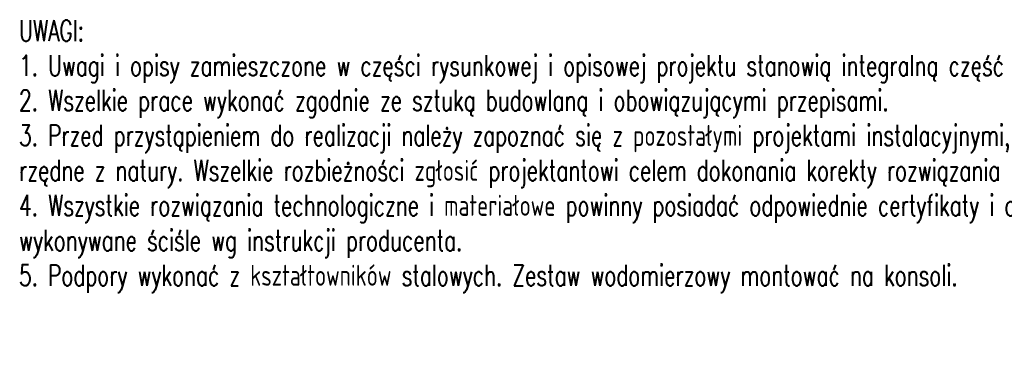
# Model space of a CAD drawing. Header units: millimetres. Extents: x -24591 to -17244, y 245914 to 251151.
# Tile 1 of 20: x -24459 to -22114, y 245914 to 246731. Entities that reach past the tile are written whole.
import ezdxf

# ---------------------------------------------------------------- set-up
doc = ezdxf.new("R2010")
doc.units = ezdxf.units.MM
doc.header["$MEASUREMENT"] = 0
doc.layers.add('IS-profil-srednia', color=7, linetype='Continuous', lineweight=30)
doc.styles.add('IS', font='simplex.shx', dxfattribs={"width": 0.7})

msp = doc.modelspace()

# ---------------------------------------------------------------- texts
at = {"layer": 'IS-profil-srednia', "insert": (-24460.7, 246730), "char_height": 50, "width": 3400, "attachment_point": 1, "style": 'IS'}
msp.add_mtext('UWAGI:\\P1. Uwagi i opisy zamieszczone w części rysunkowej i opisowej projektu stanowią integralną część niniejszego opracowania.\\P2. Wszelkie prace wykonać zgodnie ze sztuką budowlaną i obowiązującymi przepisami.\\P3. Przed przystąpieniem do realizacji należy zapoznać się z pozostałymi projektami instalacyjnymi, oraz sprawdzić wymiary i rzędne z natury. Wszelkie rozbieżności zgłosić projektantowi celem dokonania korekty rozwiązania projektowego.\\P4. Wszystkie rozwiązania technologiczne i materiałowe powinny posiadać odpowiednie certyfikaty i atesty oraz powinny być wykonywane ściśle wg instrukcji producenta.\\P5. Podpory wykonać z kształtowników stalowych. Zestaw wodomierzowy montować na konsoli. ', dxfattribs=at)

doc.saveas('drawing.dxf')
